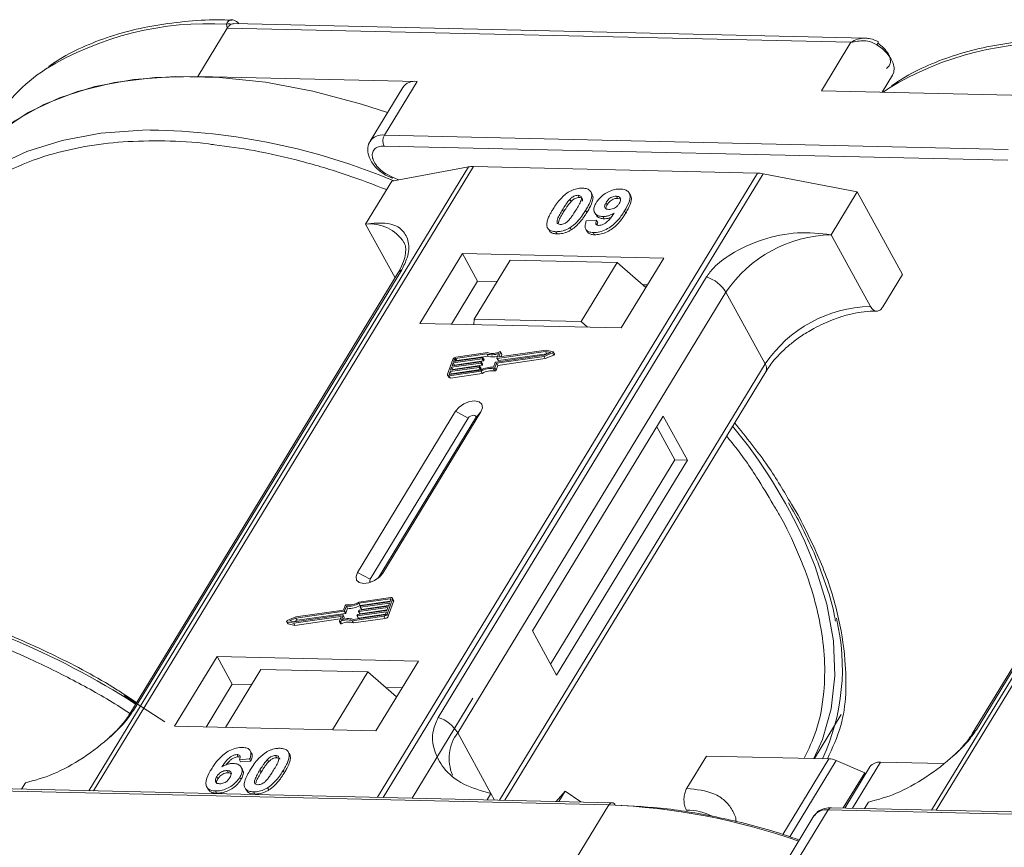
# Model space of a CAD drawing. Header units: millimetres. Extents: x -956 to 636, y -192 to 923.
# Tile 52 of 75: x 120 to 165, y 827 to 865. Entities that reach past the tile are written whole.
import ezdxf

# ---------------------------------------------------------------- set-up
doc = ezdxf.new("R2010")
doc.units = ezdxf.units.MM

msp = doc.modelspace()

# ---------------------------------------------------------------- linework, layer by layer
at = {"color": 7, "linetype": 'Continuous', "lineweight": 15}
for p, q in [((129.461, 864.282), (129.431, 864.456)), ((158.609, 863.819), (129.753, 864.481)), ((128.116, 862.072), (129.461, 864.282)), ((129.461, 864.282), (157.947, 863.628)), ((157.947, 863.628), (156.603, 861.418)), ((138.132, 861.842), (128.116, 862.072)), ((136.638, 859.387), (138.132, 861.842)), ((159.378, 861.355), (159.851, 862.133)), ((137.481, 861.565), (135.987, 859.11)), ((156.603, 861.418), (166.618, 861.189)), ((165.124, 858.733), (136.638, 859.387)), ((136.626, 858.889), (165.112, 858.236)), ((140.478, 857.932), (123.133, 829.428)), ((123.349, 829.423), (140.706, 857.949)), ((153.679, 857.651), (136.322, 829.126)), ((136.976, 857.288), (140.478, 857.932)), ((140.706, 857.949), (153.679, 857.651)), ((136.976, 857.288), (135.78, 855.324)), ((136.588, 829.12), (153.933, 857.624)), ((136.69, 857.557), (137.006, 857.415)), ((136.985, 857.481), (136.695, 857.63)), ((137.287, 857.345), (136.985, 857.481)), ((153.933, 857.624), (158.238, 856.8)), ((146.125, 856.693), (146.07, 856.794)), ((147.875, 856.641), (147.82, 856.742)), ((157.042, 854.836), (158.238, 856.8)), ((158.238, 856.8), (160.307, 853.018)), ((178.979, 857.049), (161.635, 828.545)), ((161.85, 828.54), (179.207, 857.066)), ((145.109, 856.45), (145.165, 856.349)), ((145.487, 856.637), (145.542, 856.536)), ((146.767, 856.309), (146.822, 856.209)), ((147.29, 856.496), (147.235, 856.597)), ((147.29, 856.496), (147.392, 856.475)), ((144.772, 855.977), (144.827, 855.877)), ((145.885, 855.848), (145.83, 855.949)), ((146.243, 855.846), (146.299, 855.745)), ((147.664, 855.825), (147.609, 855.925)), ((145.863, 855.463), (146.33, 855.494)), ((146.33, 855.494), (146.385, 855.393)), ((146.616, 855.666), (146.671, 855.565)), ((135.78, 855.324), (137.126, 852.864)), ((144.135, 855.085), (144.191, 854.984)), ((144.476, 854.975), (144.531, 854.874)), ((145.121, 855.162), (145.176, 855.061)), ((145.834, 855.09), (145.89, 854.989)), ((146.182, 854.936), (146.237, 854.835)), ((158.836, 851.558), (157.042, 854.836)), ((140.205, 853.977), (138.263, 850.786)), ((149.4, 853.766), (140.205, 853.977)), ((140.205, 853.977), (140.895, 852.717)), ((142.383, 853.679), (140.74, 850.978)), ((147.268, 853.566), (142.383, 853.679)), ((147.458, 850.575), (149.4, 853.766)), ((125.179, 833.096), (137.429, 853.229)), ((145.624, 850.866), (147.268, 853.566)), ((147.268, 853.566), (148.583, 852.425)), ((137.258, 853.08), (125.007, 832.947)), ((151.352, 852.909), (139.102, 832.777)), ((140.895, 852.717), (139.7, 850.753)), ((141.786, 852.696), (140.895, 852.717)), ((159.41, 851.544), (160.307, 853.018)), ((148.653, 852.539), (148.446, 852.543)), ((163.68, 832.213), (175.93, 852.345)), ((139.988, 832.075), (152.239, 852.208)), ((154.032, 848.93), (152.239, 852.208)), ((175.759, 852.196), (163.509, 832.064)), ((140.74, 850.978), (140.721, 850.729)), ((145.624, 850.866), (140.74, 850.978)), ((138.263, 850.786), (147.458, 850.575)), ((145.919, 850.61), (145.624, 850.866)), ((144.034, 849.557), (141.885, 849.251)), ((144.344, 849.491), (144.034, 849.557)), ((139.769, 849.139), (139.524, 848.458)), ((141.109, 849.168), (139.781, 848.98)), ((139.801, 849.036), (141.13, 849.225)), ((139.842, 849.15), (139.801, 849.036)), ((139.897, 849.05), (139.842, 849.15)), ((141.319, 849.386), (139.889, 849.183)), ((139.889, 849.183), (139.944, 849.083)), ((141.363, 849.446), (139.909, 849.24)), ((139.944, 849.083), (141.375, 849.286)), ((141.164, 849.067), (141.109, 849.168)), ((141.143, 849.213), (141.133, 849.185)), ((141.188, 849.084), (141.133, 849.185)), ((141.198, 849.12), (141.143, 849.221)), ((141.198, 849.112), (141.143, 849.213)), ((141.188, 849.084), (141.198, 849.112)), ((141.375, 849.286), (141.319, 849.386)), ((141.73, 849.014), (143.937, 849.327)), ((141.764, 848.965), (143.932, 849.273)), ((141.778, 849.196), (141.857, 849.415)), ((141.778, 849.188), (141.833, 849.088)), ((143.999, 849.498), (141.791, 849.184)), ((141.846, 849.083), (141.791, 849.184)), ((141.82, 848.864), (143.987, 849.172)), ((141.846, 849.083), (144.054, 849.397)), ((141.871, 849.263), (141.945, 849.468)), ((141.878, 849.251), (141.871, 849.263)), ((142, 849.382), (141.945, 849.483)), ((141.945, 849.468), (142, 849.367)), ((141.963, 849.262), (142, 849.367)), ((143.932, 849.273), (144.325, 849.438)), ((143.987, 849.172), (143.932, 849.273)), ((143.937, 849.327), (144.227, 849.449)), ((143.987, 849.172), (144.381, 849.338)), ((144.227, 849.449), (143.999, 849.498)), ((144.054, 849.397), (143.999, 849.498)), ((144.054, 849.397), (144.086, 849.39)), ((144.325, 849.438), (144.381, 849.338)), ((144.412, 849.382), (144.357, 849.482)), ((139.624, 848.446), (141.054, 848.649)), ((140.967, 848.771), (139.638, 848.582)), ((139.659, 848.639), (140.987, 848.828)), ((139.71, 848.781), (139.659, 848.639)), ((139.694, 848.481), (141.022, 848.67)), ((141.038, 848.97), (139.71, 848.781)), ((139.765, 848.68), (139.71, 848.781)), ((139.73, 848.838), (141.058, 849.026)), ((139.781, 848.98), (139.73, 848.838)), ((139.755, 848.653), (139.765, 848.68)), ((139.765, 848.68), (141.093, 848.869)), ((139.836, 848.879), (139.781, 848.98)), ((139.826, 848.851), (139.836, 848.879)), ((139.836, 848.879), (141.164, 849.067)), ((141.022, 848.67), (140.967, 848.771)), ((141, 848.816), (140.99, 848.788)), ((141.045, 848.687), (140.99, 848.788)), ((141.055, 848.723), (141, 848.823)), ((141, 848.816), (141.055, 848.715)), ((141.093, 848.869), (141.038, 848.97)), ((141.045, 848.687), (141.055, 848.715)), ((141.072, 849.015), (141.061, 848.986)), ((141.116, 848.885), (141.061, 848.986)), ((141.126, 848.921), (141.071, 849.022)), ((141.127, 848.914), (141.072, 849.015)), ((141.116, 848.885), (141.127, 848.914)), ((141.624, 848.712), (141.679, 848.612)), ((141.628, 848.778), (141.706, 848.997)), ((141.686, 848.746), (141.764, 848.965)), ((141.741, 848.645), (141.686, 848.746)), ((141.741, 848.645), (141.82, 848.864)), ((141.82, 848.864), (141.764, 848.965)), ((154.032, 848.93), (141.904, 828.998)), ((139.525, 848.415), (139.581, 848.314)), ((139.638, 848.582), (139.598, 848.469)), ((139.598, 848.469), (139.61, 848.446)), ((139.604, 848.389), (141.057, 848.595)), ((139.659, 848.288), (139.604, 848.389)), ((139.694, 848.481), (139.638, 848.582)), ((139.659, 848.288), (141.112, 848.494)), ((139.684, 848.454), (139.694, 848.481)), ((141.112, 848.494), (141.057, 848.595)), ((142.142, 828.992), (154.059, 848.577)), ((139.895, 846.765), (135.414, 839.4)), ((140.472, 846.453), (135.99, 839.088)), ((136.358, 839.146), (140.799, 846.446)), ((136.563, 839.373), (141.045, 846.739)), ((139.895, 846.765), (140.472, 846.453)), ((141.045, 846.739), (140.799, 846.446)), ((149.377, 846.547), (143.401, 836.727)), ((150.481, 844.53), (149.377, 846.547)), ((149.906, 844.543), (149.078, 846.056)), ((144.229, 835.214), (149.906, 844.543)), ((144.505, 834.709), (150.481, 844.53)), ((150.481, 844.53), (149.906, 844.543)), ((155.541, 842.022), (155.233, 842.519)), ((135.99, 839.088), (135.414, 839.4)), ((136.563, 839.373), (136.412, 839.193)), ((134.846, 837.896), (134.767, 837.677)), ((134.904, 837.864), (134.825, 837.645)), ((134.959, 837.763), (134.904, 837.864)), ((136.928, 838.253), (135.475, 838.047)), ((136.907, 838.196), (135.477, 837.993)), ((135.532, 837.892), (135.477, 837.993)), ((135.494, 837.672), (136.822, 837.861)), ((135.531, 837.826), (135.542, 837.854)), ((135.532, 837.892), (136.903, 838.087)), ((136.873, 838.003), (135.545, 837.814)), ((135.565, 837.871), (136.893, 838.059)), ((135.6, 837.713), (136.832, 837.888)), ((136.763, 837.502), (137.007, 838.183)), ((136.818, 837.402), (137.062, 838.082)), ((136.822, 837.861), (136.873, 838.003)), ((136.893, 838.059), (136.934, 838.173)), ((136.928, 838.158), (136.907, 838.196)), ((137.061, 838.126), (137.006, 838.227)), ((137.007, 838.183), (137.062, 838.082)), ((132.533, 837.144), (134.74, 837.458)), ((134.802, 837.628), (132.594, 837.314)), ((134.767, 837.677), (132.6, 837.369)), ((132.649, 837.214), (134.857, 837.527)), ((134.754, 837.446), (134.675, 837.227)), ((134.809, 837.352), (134.754, 837.453)), ((134.809, 837.345), (134.754, 837.446)), ((134.857, 837.527), (134.802, 837.628)), ((134.88, 837.544), (134.825, 837.645)), ((134.88, 837.544), (134.959, 837.763)), ((135.169, 837.195), (136.622, 837.402)), ((135.212, 837.255), (136.642, 837.458)), ((135.389, 837.428), (135.399, 837.457)), ((135.389, 837.421), (135.444, 837.32)), ((136.73, 837.605), (135.402, 837.417)), ((135.457, 837.316), (135.402, 837.417)), ((135.422, 837.474), (136.75, 837.662)), ((135.457, 837.316), (136.689, 837.491)), ((135.46, 837.627), (135.47, 837.655)), ((135.46, 837.62), (135.515, 837.519)), ((136.801, 837.804), (135.473, 837.616)), ((135.528, 837.515), (135.473, 837.616)), ((135.528, 837.515), (136.76, 837.69)), ((135.532, 837.818), (135.587, 837.718)), ((135.6, 837.713), (135.545, 837.814)), ((136.622, 837.402), (136.677, 837.301)), ((136.689, 837.492), (136.73, 837.605)), ((136.75, 837.662), (136.801, 837.804)), ((136.818, 837.402), (136.763, 837.502)), ((132.175, 837.159), (132.23, 837.059)), ((132.187, 837.151), (132.498, 837.085)), ((132.243, 837.05), (132.187, 837.151)), ((132.6, 837.369), (132.206, 837.203)), ((132.243, 837.05), (132.553, 836.984)), ((132.594, 837.314), (132.305, 837.193)), ((132.305, 837.193), (132.533, 837.144)), ((132.498, 837.085), (134.647, 837.39)), ((132.553, 836.984), (132.498, 837.085)), ((132.501, 837.151), (132.649, 837.214)), ((132.553, 836.984), (134.624, 837.279)), ((132.649, 837.214), (132.594, 837.314)), ((134.66, 837.379), (134.586, 837.174)), ((134.587, 837.159), (134.642, 837.058)), ((134.685, 837.055), (134.63, 837.155)), ((134.657, 837.371), (134.647, 837.39)), ((134.779, 837.261), (134.809, 837.345)), ((135.224, 837.094), (135.169, 837.195)), ((135.224, 837.094), (136.677, 837.301)), ((143.401, 836.727), (144.505, 834.709)), ((129.001, 835.564), (127.059, 832.372)), ((138.195, 835.353), (129.001, 835.564)), ((129.001, 835.564), (129.69, 834.303)), ((136.253, 832.161), (138.195, 835.353)), ((130.999, 834.97), (129.386, 832.318)), ((130.999, 834.97), (135.884, 834.858)), ((134.27, 832.206), (135.884, 834.858)), ((135.884, 834.858), (137.199, 833.716)), ((129.69, 834.303), (128.495, 832.339)), ((130.581, 834.282), (129.69, 834.303)), ((125.323, 833.466), (124.781, 833.813)), ((137.448, 834.125), (136.709, 834.142)), ((124.751, 833.778), (126.609, 832.573)), ((140.686, 833.652), (137.91, 829.089)), ((156.279, 830.9), (157.507, 832.918)), ((127.059, 832.372), (136.253, 832.161)), ((139.988, 832.075), (141.505, 829.302)), ((130.568, 831.149), (130.513, 831.25)), ((132.217, 831.247), (132.212, 831.255)), ((132.275, 831.151), (132.331, 831.05)), ((129.91, 831.078), (129.965, 830.977)), ((130.485, 830.877), (130.018, 830.846)), ((130.018, 830.846), (130.073, 830.745)), ((130.073, 830.745), (130.54, 830.776)), ((130.485, 830.877), (130.54, 830.776)), ((131.351, 830.75), (131.296, 830.851)), ((131.673, 831.038), (131.728, 830.937)), ((150.454, 829.54), (151.35, 831.013)), ((151.35, 831.013), (156.938, 830.885)), ((156.938, 830.885), (154.837, 827.433)), ((157.272, 830.807), (155.153, 827.324)), ((157.272, 830.807), (158.577, 830.25)), ((158.027, 828.628), (159.307, 830.731)), ((162.168, 830.666), (159.307, 830.731)), ((129.458, 830.348), (129.514, 830.247)), ((130.16, 830.391), (130.105, 830.492)), ((130.957, 830.377), (131.012, 830.276)), ((132.018, 830.352), (132.073, 830.252)), ((157.596, 828.638), (158.577, 830.25)), ((158.819, 830.524), (157.67, 828.636)), ((158.613, 830.185), (158.577, 830.25)), ((120.067, 829.499), (120.243, 829.79)), ((128.979, 830.073), (129.035, 829.972)), ((130.035, 830.04), (130.09, 829.939)), ((118.412, 829.434), (146.898, 828.78)), ((147.044, 828.88), (118.558, 829.533)), ((128.527, 829.6), (128.582, 829.499)), ((128.922, 829.416), (128.977, 829.315)), ((130.277, 829.547), (130.332, 829.446)), ((130.662, 829.376), (130.717, 829.275)), ((131.307, 829.563), (131.362, 829.462)), ((144.486, 828.938), (144.901, 829.409)), ((144.613, 828.936), (144.901, 829.409)), ((144.901, 829.409), (145.617, 828.913)), ((141.505, 829.302), (141.328, 829.011)), ((141.505, 829.302), (141.669, 829.003)), ((158.568, 828.615), (158.745, 828.906)), ((146.898, 828.78), (145.404, 826.325)), ((155.419, 826.095), (156.913, 828.55)), ((156.913, 828.55), (185.399, 827.897)), ((185.545, 827.996), (157.059, 828.65)), ((156.262, 828.274), (154.943, 826.106))]:
    msp.add_line(p, q, dxfattribs=at)
at = {"color": 7, "linetype": 'Continuous', "lineweight": 15, "flags": 128}
for points in [[(159.851, 862.133), (159.905, 862.26), (159.921, 862.455), (159.874, 862.67), (159.765, 862.896), (159.6, 863.119), (159.387, 863.33), (159.137, 863.518)], [(128.116, 862.072), (126.155, 862.026), (124.316, 861.795), (122.62, 861.382), (121.086, 860.791), (119.729, 860.029), (118.566, 859.105), (118.045, 858.567)], [(136.783, 860.419), (135.592, 860.803), (133.377, 861.39), (131.206, 861.8), (129.102, 862.028), (127.089, 862.071), (125.188, 861.929), (123.421, 861.604), (121.806, 861.098), (120.362, 860.418), (119.104, 859.572), (118.045, 858.567)], [(159.66, 861.514), (159.624, 861.49), (159.429, 861.353)], [(125.956, 859.622), (125.595, 859.616), (123.694, 859.474), (121.927, 859.149), (120.312, 858.643), (118.868, 857.963), (117.61, 857.116), (116.552, 856.112)], [(141.13, 849.225), (141.133, 849.225), (141.136, 849.225), (141.139, 849.224), (141.141, 849.223), (141.143, 849.221), (141.143, 849.219), (141.143, 849.216), (141.143, 849.213)], [(141.791, 849.184), (141.788, 849.184), (141.784, 849.184), (141.782, 849.185), (141.78, 849.187), (141.778, 849.188), (141.777, 849.191), (141.777, 849.193), (141.778, 849.196)], [(141.885, 849.251), (141.881, 849.251), (141.878, 849.251), (141.875, 849.252), (141.873, 849.254), (141.872, 849.255), (141.871, 849.258), (141.871, 849.26), (141.871, 849.263)], [(141.902, 849.486), (141.912, 849.49), (141.921, 849.492), (141.929, 849.492), (141.937, 849.49), (141.942, 849.486), (141.946, 849.481), (141.947, 849.475), (141.945, 849.468)], [(144.344, 849.491), (144.352, 849.488), (144.357, 849.483), (144.358, 849.476), (144.357, 849.468), (144.353, 849.459), (144.345, 849.451), (144.336, 849.444), (144.325, 849.438)], [(144.381, 849.338), (144.391, 849.343), (144.401, 849.35), (144.408, 849.359), (144.412, 849.367), (144.414, 849.375), (144.412, 849.382)], [(140.987, 848.828), (140.99, 848.828), (140.994, 848.828), (140.996, 848.827), (140.998, 848.825), (141, 848.824), (141.001, 848.821), (141.001, 848.819), (141, 848.816)], [(141.058, 849.026), (141.062, 849.027), (141.065, 849.026), (141.068, 849.025), (141.07, 849.024), (141.071, 849.022), (141.072, 849.02), (141.072, 849.017), (141.072, 849.015)], [(139.604, 848.389), (139.583, 848.388), (139.564, 848.389), (139.548, 848.395), (139.535, 848.403), (139.526, 848.414), (139.521, 848.427), (139.52, 848.442), (139.524, 848.458)], [(139.598, 848.469), (139.596, 848.463), (139.596, 848.458), (139.598, 848.454), (139.601, 848.45), (139.605, 848.448), (139.611, 848.446), (139.617, 848.445), (139.624, 848.446)], [(141.045, 846.739), (141.115, 846.928), (141.088, 847.09), (140.966, 847.201), (140.769, 847.243), (140.526, 847.211), (140.275, 847.108), (140.053, 846.952), (139.895, 846.765)], [(140.799, 846.446), (140.819, 846.499), (140.812, 846.546), (140.777, 846.577), (140.721, 846.589), (140.652, 846.58), (140.58, 846.551), (140.517, 846.506), (140.472, 846.453)], [(156.26, 830.901), (156.651, 831.77), (157.049, 833.175), (157.215, 834.685), (157.147, 836.283), (156.845, 837.952), (156.314, 839.672), (155.845, 840.817)], [(135.414, 839.4), (135.343, 839.211), (135.371, 839.048), (135.492, 838.938), (135.689, 838.895), (135.932, 838.928), (136.183, 839.03), (136.405, 839.186), (136.563, 839.373)], [(135.99, 839.088), (135.97, 839.034), (135.978, 838.987), (136.012, 838.956), (136.016, 838.954)], [(136.934, 838.173), (136.935, 838.178), (136.935, 838.183), (136.933, 838.188), (136.93, 838.191), (136.926, 838.194), (136.921, 838.196), (136.914, 838.197), (136.907, 838.196)], [(136.928, 838.253), (136.949, 838.254), (136.968, 838.252), (136.984, 838.247), (136.997, 838.239), (137.006, 838.228), (137.011, 838.215), (137.011, 838.2), (137.007, 838.183)], [(134.74, 837.458), (134.744, 837.458), (134.747, 837.458), (134.75, 837.457), (134.752, 837.455), (134.753, 837.453), (134.754, 837.451), (134.754, 837.449), (134.754, 837.446)], [(135.402, 837.417), (135.398, 837.417), (135.395, 837.417), (135.393, 837.418), (135.39, 837.419), (135.389, 837.421), (135.388, 837.423), (135.388, 837.426), (135.389, 837.428)], [(135.473, 837.616), (135.47, 837.615), (135.467, 837.616), (135.464, 837.616), (135.462, 837.618), (135.46, 837.62), (135.459, 837.622), (135.459, 837.624), (135.46, 837.627)], [(135.545, 837.814), (135.541, 837.814), (135.538, 837.814), (135.535, 837.815), (135.533, 837.816), (135.532, 837.818), (135.531, 837.82), (135.531, 837.823), (135.531, 837.826)], [(132.187, 837.151), (132.18, 837.154), (132.175, 837.159), (132.173, 837.166), (132.174, 837.174), (132.179, 837.182), (132.186, 837.191), (132.195, 837.198), (132.206, 837.203)], [(134.63, 837.155), (134.62, 837.152), (134.611, 837.15), (134.602, 837.15), (134.595, 837.152), (134.589, 837.156), (134.586, 837.161), (134.585, 837.167), (134.586, 837.174)], [(134.642, 837.058), (134.644, 837.055), (134.65, 837.051), (134.657, 837.049), (134.666, 837.049), (134.675, 837.051), (134.685, 837.055)], [(134.647, 837.39), (134.65, 837.391), (134.653, 837.39), (134.656, 837.39), (134.658, 837.388), (134.66, 837.386), (134.661, 837.384), (134.661, 837.382), (134.66, 837.379)]]:
    msp.add_lwpolyline(points, dxfattribs=at)
at = {"color": 7, "linetype": 'Continuous', "lineweight": 15}
for centre, radius, start, end in [((128.574, 850.251), 14.231, 86.5445, 121.4052), ((129.531, 864.165), 0.308, 70.0796, 108.8478), ((158.607, 863.891), 0.648, 324.8839, 338.0058), ((167.075, 849.368), 14.231, 86.5445, 121.4052), ((125.803, 855.401), 8.398, 123.5794, 148.2615), ((138.032, 861.172), 0.678, 81.5639, 144.4913), ((125.489, 829.599), 30.026, 67.3225, 89.1074), ((136.539, 858.715), 0.679, 81.6058, 144.0845), ((137.112, 859.127), 0.541, 151.2883, 206.0774), ((140.674, 856.826), 1.123, 88.3644, 100.0749), ((153.638, 856.113), 1.539, 78.9596, 88.4511), ((137.076, 857.456), 0.0941, 165.0867, 215.6979), ((135.973, 853.477), 1.856, 32.7281, 95.9449), ((157.177, 848.886), 5.951, 91.2925, 146.0732), ((137.587, 852.874), 0.389, 114.0472, 148.0355), ((150.838, 851.35), 1.642, 31.4947, 71.765), ((158.97, 845.608), 5.951, 91.2925, 146.0732), ((139.933, 849.059), 0.183, 97.4207, 153.8527), ((139.897, 849.123), 0.0609, 97.4207, 153.8527), ((141.105, 849.198), 0.0305, 277.4207, 333.8527), ((141.19, 849.116), 0.00882, 336.9348, 26.0002), ((141.552, 850.074), 0.726, 251.2927, 294.8085), ((141.588, 850.062), 0.655, 249.8549, 298.6145), ((141.6, 849.928), 0.68, 250.6487, 287.8017), ((141.985, 849.374), 0.0171, 336.1246, 26.8104), ((139.952, 849.022), 0.0615, 97.5763, 152.4403), ((140.963, 848.801), 0.0305, 277.4207, 333.8527), ((141.018, 848.7), 0.0305, 277.4207, 333.8527), ((141.034, 849), 0.0305, 277.4207, 333.8527), ((141.537, 847.844), 0.939, 84.4424, 120.9301), ((141.047, 848.719), 0.00882, 336.9348, 26.0002), ((141.491, 847.926), 0.798, 80.3986, 122.9491), ((141.089, 848.899), 0.0305, 277.4207, 333.8527), ((141.119, 848.917), 0.00882, 336.9348, 26.0002), ((141.16, 849.098), 0.0305, 277.4207, 333.8527), ((141.632, 848.771), 0.0589, 261.7629, 334.647), ((141.688, 848.67), 0.0589, 261.7629, 334.647), ((141.734, 848.984), 0.0305, 97.4207, 153.8527), ((141.843, 849.095), 0.0119, 216.6597, 287.1115), ((153.759, 848.731), 0.338, 332.7392, 35.9387), ((139.638, 848.356), 0.0713, 216.6597, 287.1115), ((141.546, 847.825), 0.798, 80.3986, 122.9491), ((133.736, 830.65), 24.335, 24.6956, 39.3803), ((105.06, 801.826), 37.482, 57.3602, 77.3538), ((134.899, 837.871), 0.0589, 81.7629, 154.647), ((134.995, 838.798), 0.939, 264.4424, 300.9301), ((135.041, 838.716), 0.798, 260.3986, 302.9491), ((135.05, 838.697), 0.939, 264.4424, 300.9301), ((135.569, 837.841), 0.0305, 97.4207, 153.8527), ((137.014, 838.103), 0.0529, 336.9348, 26.0002), ((134.798, 837.658), 0.0305, 277.4207, 333.8527), ((134.853, 837.557), 0.0305, 277.4207, 333.8527), ((135.426, 837.443), 0.0305, 97.4207, 153.8527), ((135.498, 837.642), 0.0305, 97.4207, 153.8527), ((135.525, 837.526), 0.0119, 216.6597, 287.1115), ((135.596, 837.725), 0.0119, 216.6597, 287.1115), ((136.598, 837.583), 0.183, 277.4207, 333.8527), ((136.635, 837.519), 0.0609, 277.4207, 333.8527), ((136.654, 837.482), 0.183, 277.4207, 333.8527), ((132.245, 837.067), 0.017, 210.2186, 262.8226), ((134.943, 836.58), 0.655, 69.8549, 118.6145), ((134.979, 836.568), 0.726, 71.2927, 114.8085), ((134.998, 836.479), 0.655, 69.8549, 118.6145), ((134.801, 837.349), 0.00882, 336.9348, 26.0002), ((135.454, 837.327), 0.0119, 216.6597, 287.1115), ((147.745, 835.016), 9.813, 335.1495, 13.5408), ((125.337, 832.741), 0.389, 114.0436, 148.1804), ((138.588, 831.217), 1.642, 31.4947, 71.765), ((141.545, 830.905), 1.948, 143.0587, 202.974), ((163.838, 831.858), 0.389, 114.0436, 148.1804), ((156.898, 829.963), 0.924, 66.0507, 87.522), ((159.243, 830.204), 0.531, 83.0653, 142.99), ((147.057, 828.703), 0.177, 94.3757, 154.3004), ((147.025, 828.707), 0.174, 22.384, 83.6695), ((145.695, 798.929), 29.875, 70.7099, 87.6924), ((150.467, 826.093), 2.452, 62.2208, 90.8537), ((156.814, 827.88), 0.678, 81.5639, 144.4913), ((157.072, 828.473), 0.177, 94.3757, 154.3004)]:
    msp.add_arc(centre, radius, start, end, dxfattribs=at)
for points, knots in [([(129.665, 864.642), (129.392, 864.649), (128.581, 864.668), (127.298, 864.571), (125.823, 864.358), (124.429, 864.017), (123.129, 863.548), (122.078, 863.054), (121.516, 862.667), (121.308, 862.524)], [0, 0, 0, 0, 0.082192, 0.244094, 0.406946, 0.570776, 0.735755, 0.902211, 1, 1, 1, 1]), ([(129.431, 864.456), (129.439, 864.483), (129.456, 864.54), (129.51, 864.606), (129.579, 864.645), (129.633, 864.664), (129.663, 864.655), (129.666, 864.654)], [0, 0, 0, 0, 0.2169636, 0.4741671, 0.7154281, 0.9711189, 1, 1, 1, 1]), ([(129.753, 864.472), (129.722, 864.474), (129.683, 864.476), (129.644, 864.458), (129.636, 864.454)], [0, 0, 0, 0, 0.778572, 1, 1, 1, 1]), ([(129.991, 864.476), (129.986, 864.484), (129.955, 864.529), (129.878, 864.588), (129.769, 864.645), (129.695, 864.653), (129.658, 864.657)], [0, 0, 0, 0, 0.066072, 0.374284, 0.687294, 1, 1, 1, 1]), ([(157.947, 863.628), (158.048, 863.682), (158.25, 863.788), (158.47, 863.809), (158.579, 863.819)], [0, 0, 0, 0, 0.5004556, 1, 1, 1, 1]), ([(159.137, 863.518), (159.054, 863.561), (158.87, 863.658), (158.453, 863.725), (158.145, 863.666), (157.947, 863.628)], [0, 0, 0, 0, 0.227063, 0.501587, 1, 1, 1, 1]), ([(159.208, 863.648), (159.089, 863.707), (158.898, 863.801), (158.689, 863.814), (158.61, 863.819)], [0, 0, 0, 0, 0.623477, 1, 1, 1, 1]), ([(168.166, 863.759), (167.893, 863.765), (167.082, 863.784), (165.799, 863.688), (164.325, 863.474), (162.93, 863.134), (161.63, 862.665), (160.579, 862.17), (160.017, 861.783), (159.809, 861.64)], [0, 0, 0, 0, 0.082192, 0.244094, 0.406946, 0.570776, 0.735755, 0.902211, 1, 1, 1, 1]), ([(159.577, 862.439), (159.62, 862.474), (159.708, 862.545), (159.761, 862.705), (159.752, 862.891), (159.69, 863.025), (159.66, 863.091)], [0, 0, 0, 0, 0.245513, 0.5, 0.754487, 1, 1, 1, 1]), ([(116.69, 855.666), (117.082, 856.06), (117.879, 856.861), (119.446, 857.801), (121.153, 858.472), (122.929, 858.888), (124.695, 859.108), (126.595, 859.139), (128.007, 859.079), (128.793, 858.959), (128.885, 858.945)], [0, 0, 0, 0, 0.152586, 0.309904, 0.471653, 0.598087, 0.724541, 0.853665, 0.98281, 1, 1, 1, 1]), ([(135.998, 859.108), (135.984, 859.091), (135.893, 858.986), (135.862, 858.707), (135.929, 858.386), (136.083, 858.108), (136.311, 857.824), (136.544, 857.66), (136.69, 857.557)], [0, 0, 0, 0, 0.037615, 0.241517, 0.451999, 0.598171, 0.747954, 1, 1, 1, 1]), ([(128.885, 858.945), (129.482, 858.866), (130.767, 858.696), (132.797, 858.222), (134.825, 857.631), (136.135, 857.127), (136.737, 856.895)], [0, 0, 0, 0, 0.23569, 0.507619, 0.77384, 1, 1, 1, 1]), ([(136.695, 857.63), (136.692, 857.632), (136.585, 857.687), (136.402, 857.851), (136.195, 858.095), (136.086, 858.345), (136.075, 858.571), (136.169, 858.754), (136.358, 858.873), (136.538, 858.884), (136.626, 858.889)], [0, 0, 0, 0, 0.003628, 0.149327, 0.295025, 0.432885, 0.570744, 0.716442, 0.862141, 1, 1, 1, 1]), ([(144.33, 855.988), (144.371, 856.053), (144.464, 856.202), (144.664, 856.461), (144.871, 856.666), (145.024, 856.766), (145.041, 856.777)], [0, 0, 0, 0, 0.2367308, 0.5375555, 0.9496679, 1, 1, 1, 1]), ([(145.041, 856.777), (145.081, 856.801), (145.163, 856.85), (145.295, 856.904), (145.428, 856.942), (145.537, 856.959), (145.622, 856.964), (145.665, 856.964), (145.686, 856.964)], [0, 0, 0, 0, 0.193776, 0.3936, 0.587864, 0.788908, 0.894169, 1, 1, 1, 1]), ([(145.686, 856.964), (145.761, 856.957), (145.911, 856.944), (146.054, 856.842), (146.122, 856.694), (146.088, 856.396), (145.94, 856.139), (145.83, 855.949)], [0, 0, 0, 0, 0.147566, 0.296688, 0.431278, 0.580404, 1, 1, 1, 1]), ([(146.313, 856.3), (146.358, 856.366), (146.447, 856.499), (146.657, 856.683), (146.906, 856.825), (147.177, 856.915), (147.341, 856.921), (147.426, 856.924)], [0, 0, 0, 0, 0.197927, 0.397728, 0.597413, 0.790584, 1, 1, 1, 1]), ([(147.426, 856.924), (147.5, 856.917), (147.65, 856.903), (147.796, 856.799), (147.873, 856.645), (147.851, 856.38), (147.73, 856.129), (147.626, 855.955), (147.609, 855.925)], [0, 0, 0, 0, 0.148288, 0.297745, 0.443713, 0.607791, 0.934708, 1, 1, 1, 1]), ([(144.772, 855.977), (144.792, 856.01), (144.832, 856.076), (144.89, 856.164), (144.944, 856.243), (144.994, 856.313), (145.047, 856.382), (145.089, 856.427), (145.109, 856.45)], [0, 0, 0, 0, 0.205942, 0.411959, 0.558149, 0.704502, 0.851801, 1, 1, 1, 1]), ([(144.827, 855.877), (144.847, 855.909), (144.888, 855.975), (144.945, 856.063), (144.999, 856.142), (145.049, 856.212), (145.102, 856.281), (145.144, 856.326), (145.165, 856.349)], [0, 0, 0, 0, 0.205942, 0.411959, 0.558149, 0.704502, 0.851801, 1, 1, 1, 1]), ([(145.109, 856.45), (145.144, 856.484), (145.199, 856.538), (145.299, 856.599), (145.39, 856.63), (145.451, 856.636), (145.483, 856.637), (145.487, 856.637)], [0, 0, 0, 0, 0.334804, 0.542561, 0.750382, 0.970721, 1, 1, 1, 1]), ([(145.165, 856.349), (145.199, 856.383), (145.254, 856.437), (145.354, 856.498), (145.445, 856.529), (145.507, 856.535), (145.538, 856.536), (145.542, 856.536)], [0, 0, 0, 0, 0.334804, 0.542561, 0.750382, 0.970721, 1, 1, 1, 1]), ([(145.487, 856.637), (145.518, 856.633), (145.574, 856.627), (145.626, 856.588), (145.647, 856.514), (145.62, 856.378), (145.523, 856.185), (145.435, 856.037), (145.391, 855.963)], [0, 0, 0, 0, 0.1046136, 0.1888141, 0.2735119, 0.444127, 0.7194809, 1, 1, 1, 1]), ([(145.542, 856.536), (145.573, 856.533), (145.629, 856.526), (145.681, 856.487), (145.7, 856.433), (145.69, 856.39), (145.685, 856.369)], [0, 0, 0, 0, 0.293658, 0.530016, 0.767769, 1, 1, 1, 1]), ([(145.885, 855.848), (145.924, 855.914), (146.044, 856.118), (146.16, 856.388), (146.178, 856.61), (146.129, 856.671), (146.115, 856.687)], [0, 0, 0, 0, 0.220552, 0.687786, 0.91457, 1, 1, 1, 1]), ([(146.616, 855.666), (146.541, 855.674), (146.392, 855.69), (146.255, 855.801), (146.193, 855.954), (146.22, 856.13), (146.285, 856.249), (146.313, 856.3)], [0, 0, 0, 0, 0.210189, 0.421773, 0.623603, 0.837034, 1, 1, 1, 1]), ([(146.89, 855.992), (146.852, 855.996), (146.783, 856.003), (146.717, 856.051), (146.693, 856.117), (146.709, 856.206), (146.745, 856.271), (146.767, 856.309)], [0, 0, 0, 0, 0.213937, 0.398075, 0.583091, 0.751666, 1, 1, 1, 1]), ([(146.767, 856.309), (146.795, 856.352), (146.84, 856.42), (146.936, 856.507), (147.031, 856.558), (147.135, 856.592), (147.199, 856.595), (147.235, 856.597)], [0, 0, 0, 0, 0.29132, 0.465539, 0.641632, 0.798664, 1, 1, 1, 1]), ([(146.822, 856.209), (146.85, 856.251), (146.895, 856.319), (146.991, 856.406), (147.086, 856.457), (147.191, 856.491), (147.254, 856.494), (147.29, 856.496)], [0, 0, 0, 0, 0.29132, 0.465539, 0.641632, 0.798664, 1, 1, 1, 1]), ([(147.235, 856.597), (147.272, 856.592), (147.346, 856.583), (147.412, 856.524), (147.438, 856.445), (147.417, 856.354), (147.384, 856.295), (147.369, 856.267)], [0, 0, 0, 0, 0.207955, 0.420406, 0.62732, 0.827707, 1, 1, 1, 1]), ([(147.664, 855.825), (147.702, 855.89), (147.818, 856.088), (147.921, 856.355), (147.927, 856.566), (147.877, 856.624), (147.866, 856.636)], [0, 0, 0, 0, 0.227122, 0.68486, 0.934898, 1, 1, 1, 1]), ([(144.072, 855.189), (144.066, 855.216), (144.053, 855.271), (144.062, 855.389), (144.102, 855.541), (144.174, 855.707), (144.252, 855.857), (144.304, 855.944), (144.33, 855.988)], [0, 0, 0, 0, 0.118441, 0.239346, 0.459593, 0.684925, 0.84224, 1, 1, 1, 1]), ([(144.675, 855.302), (144.638, 855.307), (144.578, 855.315), (144.531, 855.36), (144.517, 855.436), (144.546, 855.572), (144.646, 855.764), (144.73, 855.906), (144.772, 855.977)], [0, 0, 0, 0, 0.12537, 0.20229, 0.279179, 0.464758, 0.730582, 1, 1, 1, 1]), ([(144.589, 855.371), (144.592, 855.397), (144.604, 855.49), (144.703, 855.664), (144.786, 855.805), (144.827, 855.877)], [0, 0, 0, 0, 0.166989, 0.580698, 1, 1, 1, 1]), ([(145.391, 855.963), (145.37, 855.93), (145.33, 855.865), (145.273, 855.776), (145.219, 855.697), (145.168, 855.627), (145.115, 855.557), (145.073, 855.512), (145.052, 855.489)], [0, 0, 0, 0, 0.20527, 0.410616, 0.55715, 0.703844, 0.851471, 1, 1, 1, 1]), ([(145.83, 855.949), (145.789, 855.884), (145.696, 855.735), (145.5, 855.481), (145.295, 855.277), (145.143, 855.177), (145.121, 855.162)], [0, 0, 0, 0, 0.237281, 0.538591, 0.932677, 1, 1, 1, 1]), ([(145.176, 855.061), (145.215, 855.088), (145.293, 855.14), (145.423, 855.251), (145.561, 855.394), (145.69, 855.555), (145.797, 855.707), (145.856, 855.801), (145.885, 855.848)], [0, 0, 0, 0, 0.118595, 0.239509, 0.447458, 0.659935, 0.829685, 1, 1, 1, 1]), ([(147.609, 855.925), (147.567, 855.86), (147.442, 855.663), (147.224, 855.391), (146.912, 855.145), (146.623, 855.001), (146.369, 854.939), (146.232, 854.936), (146.182, 854.936)], [0, 0, 0, 0, 0.142337, 0.429127, 0.589943, 0.751205, 0.909895, 1, 1, 1, 1]), ([(146.756, 856.031), (146.758, 856.052), (146.764, 856.109), (146.799, 856.17), (146.822, 856.209)], [0, 0, 0, 0, 0.366323, 1, 1, 1, 1]), ([(147.369, 856.267), (147.342, 856.228), (147.298, 856.163), (147.198, 856.081), (147.096, 856.029), (146.988, 855.995), (146.922, 855.993), (146.89, 855.992)], [0, 0, 0, 0, 0.267394, 0.447214, 0.627122, 0.813065, 1, 1, 1, 1]), ([(137.429, 853.229), (137.523, 853.416), (137.764, 853.896), (137.774, 854.532), (137.49, 855.096), (136.838, 855.428), (136.132, 855.358), (135.78, 855.324)], [0, 0, 0, 0, 0.125713, 0.321276, 0.524466, 0.763484, 1, 1, 1, 1]), ([(145.052, 855.489), (145.018, 855.455), (144.963, 855.401), (144.864, 855.341), (144.774, 855.31), (144.712, 855.303), (144.68, 855.302), (144.675, 855.302)], [0, 0, 0, 0, 0.333678, 0.540413, 0.747264, 0.961209, 1, 1, 1, 1]), ([(146.182, 854.936), (146.107, 854.943), (145.972, 854.956), (145.846, 855.049), (145.79, 855.19), (145.814, 855.338), (145.853, 855.436), (145.863, 855.463)], [0, 0, 0, 0, 0.242788, 0.438865, 0.634801, 0.900936, 1, 1, 1, 1]), ([(146.237, 854.835), (146.318, 854.838), (146.479, 854.844), (146.747, 854.932), (147.011, 855.074), (147.313, 855.326), (147.516, 855.589), (147.634, 855.777), (147.664, 855.825)], [0, 0, 0, 0, 0.14324, 0.28761, 0.430449, 0.591135, 0.89544, 1, 1, 1, 1]), ([(146.33, 855.494), (146.314, 855.455), (146.289, 855.394), (146.298, 855.322), (146.335, 855.283), (146.386, 855.265), (146.424, 855.263), (146.438, 855.262)], [0, 0, 0, 0, 0.344714, 0.529059, 0.714209, 0.892196, 1, 1, 1, 1]), ([(146.308, 855.75), (146.318, 855.726), (146.352, 855.65), (146.481, 855.582), (146.615, 855.57), (146.671, 855.565)], [0, 0, 0, 0, 0.20752, 0.66568, 1, 1, 1, 1]), ([(146.354, 855.28), (146.356, 855.301), (146.359, 855.337), (146.378, 855.376), (146.385, 855.393)], [0, 0, 0, 0, 0.569737, 1, 1, 1, 1]), ([(146.438, 855.262), (146.47, 855.264), (146.536, 855.268), (146.653, 855.314), (146.785, 855.396), (146.956, 855.572), (147.06, 855.72), (147.131, 855.821)], [0, 0, 0, 0, 0.112015, 0.224355, 0.367768, 0.565827, 1, 1, 1, 1]), ([(147.131, 855.821), (147.09, 855.798), (147.007, 855.751), (146.896, 855.709), (146.807, 855.685), (146.742, 855.673), (146.678, 855.667), (146.637, 855.666), (146.616, 855.666)], [0, 0, 0, 0, 0.243491, 0.496266, 0.61821, 0.741704, 0.870158, 1, 1, 1, 1]), ([(146.671, 855.565), (146.71, 855.566), (146.791, 855.568), (146.897, 855.591), (146.959, 855.613), (146.977, 855.619)], [0, 0, 0, 0, 0.409454, 0.83528, 1, 1, 1, 1]), ([(144.476, 854.975), (144.438, 854.977), (144.362, 854.981), (144.261, 855.005), (144.175, 855.046), (144.121, 855.096), (144.089, 855.146), (144.078, 855.174), (144.072, 855.189)], [0, 0, 0, 0, 0.192635, 0.388697, 0.582015, 0.783044, 0.890959, 1, 1, 1, 1]), ([(144.194, 854.986), (144.203, 854.975), (144.232, 854.943), (144.305, 854.909), (144.389, 854.886), (144.467, 854.877), (144.509, 854.875), (144.531, 854.874)], [0, 0, 0, 0, 0.1439251, 0.4158521, 0.6974827, 0.848301, 1, 1, 1, 1]), ([(145.121, 855.162), (145.08, 855.138), (144.998, 855.089), (144.867, 855.035), (144.733, 854.997), (144.625, 854.98), (144.539, 854.975), (144.497, 854.975), (144.476, 854.975)], [0, 0, 0, 0, 0.193769, 0.393564, 0.587886, 0.789131, 0.894283, 1, 1, 1, 1]), ([(144.531, 854.874), (144.57, 854.874), (144.649, 854.875), (144.775, 854.893), (144.908, 854.929), (145.02, 854.975), (145.11, 855.021), (145.154, 855.048), (145.176, 855.061)], [0, 0, 0, 0, 0.193594, 0.390501, 0.584817, 0.78683, 0.892868, 1, 1, 1, 1]), ([(145.892, 854.991), (145.921, 854.953), (145.976, 854.879), (146.115, 854.842), (146.206, 854.837), (146.237, 854.835)], [0, 0, 0, 0, 0.4158523, 0.8021376, 1, 1, 1, 1]), ([(157.042, 854.836), (156.538, 854.89), (155.529, 855), (153.892, 854.661), (152.585, 854.061), (151.735, 853.432), (151.456, 853.051), (151.352, 852.909)], [0, 0, 0, 0, 0.249096, 0.498243, 0.745205, 0.90541, 1, 1, 1, 1]), ([(137.528, 854.479), (137.537, 854.467), (137.592, 854.393), (137.621, 854.229), (137.608, 853.905), (137.5, 853.521), (137.336, 853.223), (137.256, 853.079)], [0, 0, 0, 0, 0.054359, 0.333223, 0.559722, 0.78604, 1, 1, 1, 1]), ([(156.262, 850.557), (156.543, 850.698), (156.936, 850.895), (157.527, 851.102), (158.018, 851.238), (158.564, 851.326), (158.937, 851.358), (159.104, 851.344), (159.116, 851.343)], [0, 0, 0, 0, 0.288391, 0.40474, 0.594322, 0.785544, 0.984773, 1, 1, 1, 1]), ([(159.41, 851.544), (159.374, 851.495), (159.301, 851.396), (159.163, 851.335), (159.026, 851.352), (158.912, 851.435), (158.858, 851.523), (158.836, 851.558)], [0, 0, 0, 0, 0.2146939, 0.4293877, 0.6440816, 0.8587754, 1, 1, 1, 1]), ([(154.071, 848.578), (154.11, 848.647), (154.247, 848.886), (154.573, 849.269), (154.994, 849.68), (155.438, 850.039), (155.859, 850.328), (156.155, 850.496), (156.262, 850.557)], [0, 0, 0, 0, 0.097286, 0.340622, 0.525469, 0.686972, 0.885597, 1, 1, 1, 1]), ([(155.233, 842.519), (154.892, 843.103), (154.158, 844.355), (153.165, 845.582), (152.635, 846.238)], [0, 0, 0, 0, 0.466038, 1, 1, 1, 1]), ([(152.267, 845.632), (152.323, 845.564), (152.84, 844.952), (153.574, 843.904), (154.152, 842.925), (154.399, 842.506)], [0, 0, 0, 0, 0.06598, 0.600586, 1, 1, 1, 1]), ([(154.399, 842.506), (154.493, 842.353), (154.941, 841.627), (155.54, 840.33), (156.181, 838.638), (156.584, 836.998), (156.775, 835.426), (156.737, 833.803), (156.464, 832.263), (156.015, 831.325), (155.816, 830.911)], [0, 0, 0, 0, 0.035913, 0.169774, 0.303613, 0.437474, 0.568525, 0.699596, 0.867234, 1, 1, 1, 1]), ([(155.098, 842.582), (155.309, 842.228), (155.541, 841.839), (155.718, 841.453), (155.735, 841.418)], [0, 0, 0, 0, 0.909028, 1, 1, 1, 1]), ([(156.877, 830.887), (157.105, 831.38), (157.723, 832.719), (157.784, 835.027), (157.388, 837.533), (156.682, 839.762), (155.92, 841.271), (155.541, 842.022)], [0, 0, 0, 0, 0.16364, 0.444056, 0.631093, 0.816546, 1, 1, 1, 1]), ([(155.735, 841.418), (155.946, 840.988), (156.275, 840.32), (156.505, 839.666), (156.588, 839.433)], [0, 0, 0, 0, 0.643751, 1, 1, 1, 1]), ([(156.588, 839.433), (156.673, 839.207), (156.935, 838.519), (157.148, 837.761), (157.232, 837.246), (157.245, 837.169)], [0, 0, 0, 0, 0.293468, 0.894473, 1, 1, 1, 1]), ([(124.781, 833.813), (124.601, 833.929), (123.522, 834.628), (121.402, 835.718), (118.466, 837.02), (115.743, 837.98), (114.054, 838.368), (113.346, 838.531)], [0, 0, 0, 0, 0.05005, 0.300911, 0.556376, 0.814208, 1, 1, 1, 1]), ([(112.983, 837.933), (113.647, 837.79), (115.175, 837.46), (117.648, 836.647), (120.144, 835.629), (122.425, 834.493), (123.992, 833.629), (124.829, 833.079), (125.014, 832.957)], [0, 0, 0, 0, 0.16608, 0.381967, 0.603934, 0.777439, 0.950971, 1, 1, 1, 1]), ([(120.243, 829.79), (120.658, 829.899), (121.487, 830.119), (122.885, 830.895), (124.035, 831.782), (124.807, 832.554), (125.078, 832.949), (125.179, 833.096)], [0, 0, 0, 0, 0.249096, 0.498243, 0.745205, 0.90541, 1, 1, 1, 1]), ([(125.005, 832.946), (125.003, 832.941), (124.928, 832.794), (124.676, 832.472), (124.355, 832.106), (124.121, 831.901), (124.058, 831.847)], [0, 0, 0, 0, 0.014876, 0.423831, 0.846052, 1, 1, 1, 1]), ([(139.102, 832.777), (139.013, 832.58), (138.785, 832.076), (138.872, 831.262), (139.318, 830.402), (140.191, 829.667), (141.069, 829.423), (141.505, 829.302)], [0, 0, 0, 0, 0.125713, 0.321276, 0.524466, 0.763484, 1, 1, 1, 1]), ([(158.745, 828.906), (159.159, 829.016), (159.989, 829.235), (161.387, 830.011), (162.536, 830.899), (163.308, 831.671), (163.579, 832.066), (163.68, 832.213)], [0, 0, 0, 0, 0.249096, 0.498243, 0.745205, 0.90541, 1, 1, 1, 1]), ([(163.507, 832.063), (163.504, 832.058), (163.429, 831.911), (163.177, 831.589), (162.856, 831.222), (162.622, 831.018), (162.559, 830.963)], [0, 0, 0, 0, 0.014876, 0.423831, 0.846052, 1, 1, 1, 1]), ([(128.739, 830.415), (128.781, 830.48), (128.906, 830.677), (129.124, 830.949), (129.436, 831.195), (129.725, 831.339), (129.979, 831.401), (130.116, 831.404), (130.166, 831.404)], [0, 0, 0, 0, 0.142337, 0.429127, 0.589943, 0.751205, 0.909895, 1, 1, 1, 1]), ([(130.166, 831.404), (130.241, 831.397), (130.376, 831.385), (130.501, 831.29), (130.557, 831.151), (130.535, 831.004), (130.496, 830.905), (130.485, 830.877)], [0, 0, 0, 0, 0.242691, 0.439002, 0.635006, 0.895059, 1, 1, 1, 1]), ([(130.518, 830.391), (130.559, 830.456), (130.652, 830.605), (130.851, 830.863), (131.058, 831.068), (131.21, 831.167), (131.227, 831.178)], [0, 0, 0, 0, 0.237381, 0.538918, 0.949082, 1, 1, 1, 1]), ([(130.54, 830.776), (130.562, 830.84), (130.605, 830.969), (130.611, 831.102), (130.568, 831.145), (130.566, 831.147)], [0, 0, 0, 0, 0.481785, 0.969308, 1, 1, 1, 1]), ([(131.227, 831.178), (131.267, 831.202), (131.35, 831.251), (131.481, 831.305), (131.614, 831.343), (131.723, 831.36), (131.809, 831.365), (131.851, 831.365), (131.872, 831.365)], [0, 0, 0, 0, 0.193776, 0.3936, 0.587864, 0.788908, 0.894169, 1, 1, 1, 1]), ([(131.872, 831.365), (131.91, 831.363), (131.986, 831.359), (132.087, 831.335), (132.173, 831.294), (132.227, 831.244), (132.259, 831.194), (132.27, 831.166), (132.275, 831.151)], [0, 0, 0, 0, 0.192627, 0.388684, 0.582013, 0.783201, 0.891038, 1, 1, 1, 1]), ([(132.275, 831.151), (132.282, 831.124), (132.295, 831.069), (132.286, 830.954), (132.249, 830.808), (132.179, 830.644), (132.101, 830.492), (132.046, 830.399), (132.018, 830.352)], [0, 0, 0, 0, 0.118432, 0.239329, 0.449434, 0.664178, 0.83182, 1, 1, 1, 1]), ([(132.331, 831.05), (132.321, 831.076), (132.306, 831.115), (132.275, 831.143), (132.265, 831.153)], [0, 0, 0, 0, 0.667997, 1, 1, 1, 1]), ([(129.91, 831.078), (129.877, 831.076), (129.812, 831.072), (129.694, 831.025), (129.562, 830.943), (129.391, 830.766), (129.287, 830.619), (129.217, 830.519)], [0, 0, 0, 0, 0.112049, 0.22438, 0.370115, 0.570276, 1, 1, 1, 1]), ([(129.217, 830.519), (129.258, 830.542), (129.341, 830.589), (129.452, 830.632), (129.54, 830.655), (129.605, 830.667), (129.67, 830.673), (129.711, 830.674), (129.732, 830.674)], [0, 0, 0, 0, 0.243654, 0.49576, 0.617892, 0.741503, 0.870025, 1, 1, 1, 1]), ([(129.413, 830.613), (129.413, 830.613), (129.458, 830.675), (129.541, 830.77), (129.683, 830.888), (129.803, 830.95), (129.901, 830.976), (129.947, 830.977), (129.965, 830.977)], [0, 0, 0, 0, 0.000071, 0.368569, 0.571075, 0.774891, 0.911654, 1, 1, 1, 1]), ([(129.732, 830.674), (129.806, 830.666), (129.955, 830.65), (130.091, 830.54), (130.154, 830.388), (130.13, 830.213), (130.064, 830.093), (130.035, 830.04)], [0, 0, 0, 0, 0.210216, 0.421975, 0.620016, 0.831037, 1, 1, 1, 1]), ([(130.018, 830.846), (130.034, 830.884), (130.059, 830.944), (130.05, 831.016), (130.014, 831.058), (129.961, 831.075), (129.924, 831.077), (129.91, 831.078)], [0, 0, 0, 0, 0.33384, 0.524547, 0.716372, 0.891824, 1, 1, 1, 1]), ([(129.965, 830.977), (129.996, 830.976), (130.031, 830.975), (130.051, 830.96), (130.053, 830.958)], [0, 0, 0, 0, 0.900108, 1, 1, 1, 1]), ([(130.957, 830.377), (130.977, 830.41), (131.018, 830.475), (131.075, 830.564), (131.129, 830.643), (131.18, 830.713), (131.233, 830.783), (131.275, 830.828), (131.296, 830.851)], [0, 0, 0, 0, 0.20527, 0.410616, 0.557148, 0.703844, 0.851475, 1, 1, 1, 1]), ([(131.012, 830.276), (131.033, 830.309), (131.073, 830.374), (131.13, 830.463), (131.184, 830.542), (131.235, 830.612), (131.288, 830.682), (131.33, 830.727), (131.351, 830.75)], [0, 0, 0, 0, 0.20527, 0.410616, 0.557148, 0.703844, 0.851475, 1, 1, 1, 1]), ([(131.296, 830.851), (131.33, 830.885), (131.385, 830.939), (131.485, 830.999), (131.576, 831.03), (131.638, 831.037), (131.669, 831.038), (131.673, 831.038)], [0, 0, 0, 0, 0.334804, 0.542561, 0.750382, 0.970721, 1, 1, 1, 1]), ([(131.351, 830.75), (131.385, 830.784), (131.44, 830.838), (131.54, 830.899), (131.631, 830.93), (131.693, 830.936), (131.725, 830.937), (131.728, 830.937)], [0, 0, 0, 0, 0.334804, 0.542561, 0.750382, 0.970721, 1, 1, 1, 1]), ([(131.673, 831.038), (131.704, 831.034), (131.759, 831.028), (131.811, 830.99), (131.833, 830.919), (131.809, 830.785), (131.711, 830.589), (131.621, 830.439), (131.576, 830.363)], [0, 0, 0, 0, 0.105646, 0.186221, 0.267042, 0.431541, 0.712708, 1, 1, 1, 1]), ([(131.728, 830.937), (131.759, 830.933), (131.814, 830.926), (131.86, 830.896), (131.867, 830.87), (131.87, 830.862)], [0, 0, 0, 0, 0.470982, 0.830196, 1, 1, 1, 1]), ([(132.073, 830.252), (132.112, 830.317), (132.198, 830.463), (132.307, 830.705), (132.361, 830.914), (132.337, 831.022), (132.331, 831.05)], [0, 0, 0, 0, 0.236775, 0.527928, 0.878334, 1, 1, 1, 1]), ([(128.922, 829.416), (128.848, 829.423), (128.698, 829.437), (128.551, 829.54), (128.475, 829.694), (128.497, 829.96), (128.618, 830.212), (128.722, 830.386), (128.739, 830.415)], [0, 0, 0, 0, 0.148269, 0.297647, 0.442421, 0.607851, 0.935658, 1, 1, 1, 1]), ([(128.979, 830.073), (129.007, 830.113), (129.052, 830.18), (129.155, 830.262), (129.258, 830.314), (129.364, 830.345), (129.427, 830.347), (129.458, 830.348)], [0, 0, 0, 0, 0.276721, 0.45687, 0.637007, 0.824068, 1, 1, 1, 1]), ([(129.035, 829.972), (129.062, 830.012), (129.107, 830.079), (129.21, 830.161), (129.313, 830.213), (129.419, 830.245), (129.483, 830.246), (129.514, 830.247)], [0, 0, 0, 0, 0.276721, 0.45687, 0.637007, 0.824068, 1, 1, 1, 1]), ([(129.458, 830.348), (129.496, 830.345), (129.565, 830.338), (129.629, 830.29), (129.657, 830.222), (129.637, 830.13), (129.6, 830.065), (129.581, 830.031)], [0, 0, 0, 0, 0.213757, 0.394944, 0.576585, 0.777311, 1, 1, 1, 1]), ([(129.514, 830.247), (129.552, 830.245), (129.607, 830.242), (129.637, 830.216), (129.646, 830.209)], [0, 0, 0, 0, 0.715718, 1, 1, 1, 1]), ([(130.09, 829.939), (130.125, 830.005), (130.194, 830.137), (130.21, 830.296), (130.166, 830.365), (130.151, 830.387)], [0, 0, 0, 0, 0.401791, 0.807526, 1, 1, 1, 1]), ([(130.662, 829.376), (130.587, 829.383), (130.437, 829.396), (130.293, 829.498), (130.221, 829.656), (130.27, 829.959), (130.416, 830.215), (130.518, 830.391)], [0, 0, 0, 0, 0.147528, 0.296569, 0.43214, 0.608737, 1, 1, 1, 1]), ([(130.861, 829.703), (130.824, 829.708), (130.765, 829.716), (130.717, 829.76), (130.703, 829.835), (130.73, 829.97), (130.83, 830.162), (130.915, 830.305), (130.957, 830.377)], [0, 0, 0, 0, 0.125351, 0.202197, 0.279182, 0.459742, 0.727968, 1, 1, 1, 1]), ([(130.774, 829.77), (130.777, 829.796), (130.789, 829.888), (130.888, 830.062), (130.971, 830.204), (131.012, 830.276)], [0, 0, 0, 0, 0.159501, 0.57679, 1, 1, 1, 1]), ([(131.576, 830.363), (131.556, 830.33), (131.515, 830.264), (131.458, 830.176), (131.404, 830.097), (131.354, 830.027), (131.301, 829.958), (131.259, 829.913), (131.239, 829.89)], [0, 0, 0, 0, 0.205942, 0.411959, 0.558149, 0.704502, 0.851801, 1, 1, 1, 1]), ([(132.018, 830.352), (131.977, 830.287), (131.883, 830.138), (131.687, 829.884), (131.482, 829.678), (131.329, 829.578), (131.307, 829.563)], [0, 0, 0, 0, 0.236629, 0.537361, 0.932986, 1, 1, 1, 1]), ([(131.362, 829.462), (131.401, 829.489), (131.479, 829.541), (131.611, 829.654), (131.751, 829.799), (131.88, 829.961), (131.987, 830.113), (132.044, 830.205), (132.073, 830.252)], [0, 0, 0, 0, 0.11827, 0.2388803, 0.4507318, 0.6672091, 0.8333396, 1, 1, 1, 1]), ([(129.113, 829.743), (129.076, 829.748), (129.002, 829.757), (128.936, 829.816), (128.91, 829.895), (128.931, 829.986), (128.964, 830.044), (128.979, 830.073)], [0, 0, 0, 0, 0.207905, 0.419981, 0.630626, 0.821735, 1, 1, 1, 1]), ([(130.035, 830.04), (129.99, 829.974), (129.901, 829.841), (129.692, 829.656), (129.438, 829.513), (129.166, 829.424), (129.004, 829.419), (128.922, 829.416)], [0, 0, 0, 0, 0.197831, 0.3973, 0.59891, 0.798741, 1, 1, 1, 1]), ([(128.991, 829.74), (128.983, 829.759), (128.964, 829.802), (128.987, 829.885), (129.019, 829.944), (129.035, 829.972)], [0, 0, 0, 0, 0.296139, 0.660307, 1, 1, 1, 1]), ([(128.977, 829.315), (129.058, 829.318), (129.219, 829.323), (129.483, 829.408), (129.732, 829.546), (129.947, 829.729), (130.042, 829.868), (130.09, 829.939)], [0, 0, 0, 0, 0.198208, 0.398397, 0.584963, 0.787074, 1, 1, 1, 1]), ([(129.581, 830.031), (129.553, 829.988), (129.508, 829.921), (129.413, 829.834), (129.317, 829.782), (129.212, 829.748), (129.148, 829.745), (129.113, 829.743)], [0, 0, 0, 0, 0.288697, 0.463553, 0.639942, 0.801808, 1, 1, 1, 1]), ([(131.239, 829.89), (131.204, 829.856), (131.149, 829.802), (131.05, 829.742), (130.96, 829.711), (130.898, 829.704), (130.866, 829.703), (130.861, 829.703)], [0, 0, 0, 0, 0.333678, 0.540413, 0.747264, 0.961209, 1, 1, 1, 1]), ([(128.591, 829.504), (128.614, 829.466), (128.667, 829.378), (128.82, 829.324), (128.939, 829.317), (128.977, 829.315)], [0, 0, 0, 0, 0.3385949, 0.7841318, 1, 1, 1, 1]), ([(130.342, 829.452), (130.359, 829.421), (130.401, 829.343), (130.544, 829.288), (130.668, 829.279), (130.717, 829.275)], [0, 0, 0, 0, 0.275409, 0.710365, 1, 1, 1, 1]), ([(131.307, 829.563), (131.267, 829.539), (131.185, 829.49), (131.053, 829.436), (130.92, 829.398), (130.811, 829.381), (130.725, 829.376), (130.683, 829.376), (130.662, 829.376)], [0, 0, 0, 0, 0.193769, 0.393564, 0.587886, 0.789131, 0.894283, 1, 1, 1, 1]), ([(130.717, 829.275), (130.756, 829.275), (130.835, 829.276), (130.962, 829.294), (131.094, 829.33), (131.207, 829.376), (131.296, 829.422), (131.34, 829.449), (131.362, 829.462)], [0, 0, 0, 0, 0.193594, 0.390501, 0.584817, 0.78683, 0.892868, 1, 1, 1, 1]), ([(150.454, 829.54), (150.423, 829.48), (150.362, 829.358), (150.32, 829.124), (150.323, 828.885), (150.364, 828.684), (150.412, 828.585), (150.431, 828.545)], [0, 0, 0, 0, 0.2146939, 0.4293877, 0.6440816, 0.8587754, 1, 1, 1, 1]), ([(152.701, 828.003), (152.701, 828.01), (152.702, 828.214), (152.542, 828.557), (152.212, 828.988), (151.579, 829.404), (150.897, 829.487), (150.454, 829.54)], [0, 0, 0, 0, 0.0071968, 0.214106, 0.4210151, 0.6236246, 1, 1, 1, 1]), ([(155.592, 827.172), (155.329, 827.265), (154.161, 827.679), (152.127, 828.186), (149.561, 828.649), (147.969, 828.732), (147.185, 828.773)], [0, 0, 0, 0, 0.090349, 0.402271, 0.705699, 1, 1, 1, 1]), ([(157.061, 828.644), (157.034, 828.646), (156.903, 828.658), (156.683, 828.608), (156.426, 828.492), (156.325, 828.345), (156.281, 828.281)], [0, 0, 0, 0, 0.08143, 0.401293, 0.739704, 1, 1, 1, 1])]:
    msp.add_open_spline(points, degree=3, knots=knots, dxfattribs=at)
for points in [[(129.636, 864.454), (129.604, 864.435), (129.54, 864.396), (129.487, 864.32), (129.461, 864.282)], [(159.164, 863.6), (159.269, 863.523), (159.477, 863.37), (159.599, 863.184), (159.66, 863.091)]]:
    msp.add_open_spline(points, degree=3, dxfattribs=at)

doc.saveas('drawing.dxf')
